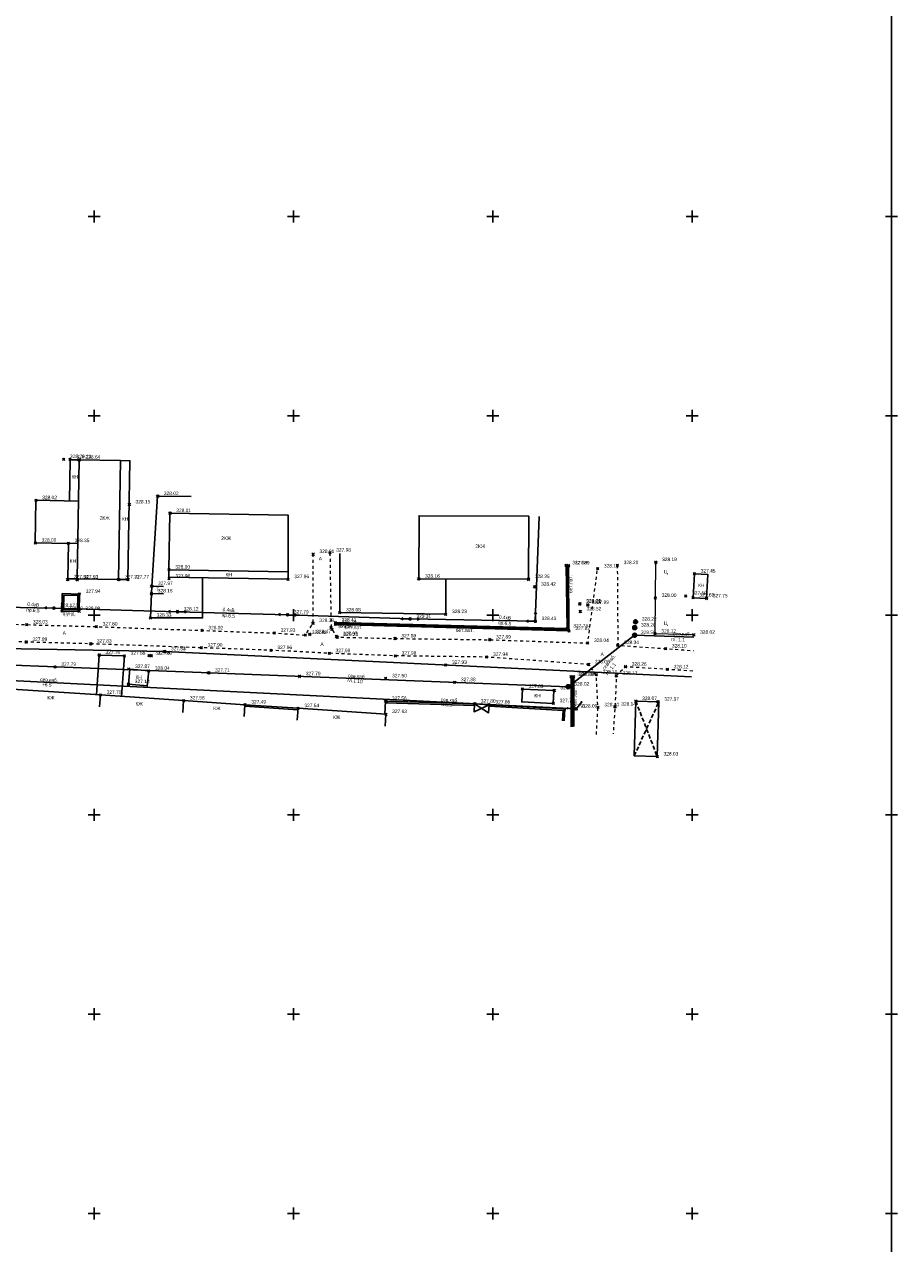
# Model space of a CAD drawing. Header units: metres. Extents: x 705573 to 711566, y 4301675 to 4311183.
# Tile 253 of 256: x 708711 to 708930, y 4310574 to 4310880. Entities that reach past the tile are written whole.
import ezdxf

# ---------------------------------------------------------------- set-up
doc = ezdxf.new("R2010")
doc.units = ezdxf.units.M
doc.header["$LTSCALE"] = 0.5
doc.header["$PDMODE"] = 35
doc.header["$PDSIZE"] = 0.3
for name, pattern in [('Auto_Street_NotBorder_Line_m1', [3, 1.5, -1.5]), ('ДОРОГИ_СТРОЯЩ', [9, 8, -1]), ('НАВЕС_ОПОРЫ', [3, 2, -1])]:
    doc.linetypes.add(name, pattern=pattern)
for name, color, linetype in [('(001) Сетка', 92, 'Continuous'), ('(002) Рамка', 7, 'Continuous'), ('(004) Точки рельефа', 7, 'Continuous'), ('(007) Здания', 7, 'Continuous'), ('(011) Колодцы', 7, 'Continuous'), ('(017) Канализация', 33, 'KANALIS_K_1'), ('(019) Связь', 3, 'ИК_КАБ_СВЯЗИ'), ('(022) Возд. Линии', 7, 'Continuous'), ('(025) Дорога', 7, 'Continuous'), ('(027) Гидрография', 7, 'Continuous'), ('(040) Ограда', 7, 'Continuous')]:
    doc.layers.add(name, color=color, linetype=linetype)
doc.layers.add('AUTO#_ROADS_EXIST_L', color=7, linetype='Continuous', lineweight=15, true_color=0x000000)
doc.styles.add('BM-431', font='txt')
doc.styles.add('D-431', font='txt')
doc.styles.add('P-131', font='txt')
doc.styles.add('S', font='txtwr', dxfattribs={"oblique": 15})
doc.styles.get("Standard").update_dxf_attribs({"font": 'times.ttf'})
doc.linetypes.add('KANALIS_K_1', pattern='A,1,[">",Standard,S=1.8,R=0,X=-0.9,Y=-0.9],3,-1,["К",Standard,S=1.8,R=0,X=-0.9,Y=-0.9],-1,10', length=16)
doc.linetypes.add('ИК_КАБ_СВЯЗИ', pattern='A,4,["o",Standard,S=0.5,R=0,X=0,Y=-0.125],4,-2', length=10)
doc.linetypes.add('ОГРАДА_ГЛИН', pattern='A,4,["|",Standard,S=0.8,R=0,X=0,Y=-0.8],0.5,["|",Standard,S=0.8,R=0,X=0,Y=-0.8],3.5', length=8)
doc.linetypes.add('ОГРАДА_М_1М', pattern='A,2.5,["о",Standard,S=1,R=0,X=0,Y=-0.35],0.5,["0",Standard,S=0.5,R=0,X=-0.3,Y=-0.25],2.5', length=5.5)

# ---------------------------------------------------------------- blocks, each defined once
blk = doc.blocks.new('S1')
at = {"layer": '(022) Возд. Линии'}
for p, q in [((-2, 0), (-1.5, 0.25)), ((-2, 0), (-1.5, -0.25)), ((0, 0), (-2, 0))]:
    blk.add_line(p, q, dxfattribs=at)
blk = doc.blocks.new('S2')
at = {"layer": '(022) Возд. Линии'}
for p, q in [((0, 0), (2, 0)), ((2, 0), (1.5, 0.25)), ((2, 0), (1.5, -0.25))]:
    blk.add_line(p, q, dxfattribs=at)
blk = doc.blocks.new('SS')
at = {"layer": '(022) Возд. Линии'}
blk.add_circle((0, 0), 0.25, dxfattribs=at)
blk = doc.blocks.new('sv')
at = {"layer": '(022) Возд. Линии'}
blk.add_circle((0, 0), 0.25, dxfattribs=at)
blk = doc.blocks.new('s3')
at = {"layer": '(022) Возд. Линии'}
h = blk.add_hatch(dxfattribs=at)
h.set_pattern_fill('ANSI31', color=256, scale=0.01, angle=180, style=0)
h.set_pattern_definition([(225, (0.1, 0), (0.02245064, -0.02245064), [])])
edge = h.paths.add_edge_path()
edge.add_arc((-1.9, 0), 0.1, 0, 360)
blk.add_lwpolyline([(0, 0), (-2, 0)], dxfattribs=at)
blk.add_circle((-1.9, 0), 0.1, dxfattribs=at)
blk = doc.blocks.new('s4')
at = {"layer": '(022) Возд. Линии'}
h = blk.add_hatch(dxfattribs=at)
h.set_pattern_fill('ANSI31', color=256, scale=0.01, style=0)
h.set_pattern_definition([(45, (-0.1, 0), (-0.02245064, 0.02245064), [])])
edge = h.paths.add_edge_path()
edge.add_arc((1.9, 0), 0.1, 0, 360)
blk.add_lwpolyline([(0, 0), (2, 0)], dxfattribs=at)
blk.add_circle((1.9, 0), 0.1, dxfattribs=at)
blk = doc.blocks.new('I01173')
for p, q in [((-1, 0), (1, 0)), ((0, -1), (0, 1))]:
    blk.add_line(p, q)
blk.add_circle((0, 0), 1)
at = {"style": 'S', "oblique": 15}
for tag, p in [('Z', (1.734265, 0.378007)), ('D', (1.722583, -2.369072))]:
    blk.add_attdef(tag, p, '', height=2, dxfattribs=at)
blk = doc.blocks.new('Setka')
at = {"layer": '(001) Сетка'}
for p, q in [((-1.5, 0), (1.5, 0)), ((0, 1.5), (0, -1.5))]:
    blk.add_line(p, q, dxfattribs=at)

msp = doc.modelspace()

# ---------------------------------------------------------------- linework, layer by layer
at = {"layer": '(002) Рамка', "color": 0}
msp.add_lwpolyline([(707528.46, 4311181.4), (708928.46, 4311181.4), (708928.46, 4308281.4), (707528.46, 4308281.4)], close=True, dxfattribs=at)
at = {"layer": '(007) Здания'}
for points, elevation in [([(708724.54, 4310760.05), (708722.26, 4310760.09), (708722.43, 4310770.41), (708724.71, 4310770.37)], 328.64), ([(708734.61, 4310740.38), (708736.94, 4310740.34), (708737.44, 4310770.15), (708735.11, 4310770.19)], 328.64), ([(708724.36, 4310749.41), (708721.99, 4310749.45), (708721.84, 4310740.58), (708724.21, 4310740.54)], 328.64), ([(708747.23, 4310742.83), (708747.2, 4310740.93), (708777.09, 4310740.43), (708777.13, 4310742.33)], 328)]:
    msp.add_lwpolyline(points, dxfattribs=dict(at, elevation=elevation))
for points, elevation in [([(708724.71, 4310770.37), (708724.21, 4310740.54), (708734.61, 4310740.37), (708735.11, 4310770.19)], 328.64), ([(708747.23, 4310742.83), (708747.47, 4310757), (708777.16, 4310756.49), (708777.13, 4310742.33)], 328), ([(708837.4, 4310740.43), (708809.88, 4310740.54), (708809.94, 4310756.34), (708837.46, 4310756.23)], 328.35), ([(708882.03, 4310735.62), (708878.68, 4310735.8), (708879, 4310741.83), (708882.35, 4310741.65)], 327.75), ([(708724.78, 4310736.74), (708724.7, 4310732.38), (708720.37, 4310732.46), (708720.46, 4310736.83)], 327.94), ([(708724.38, 4310736.35), (708724.3, 4310732.78), (708720.78, 4310732.86), (708720.85, 4310736.42)], 327.94), ([(708742.15, 4310717.44), (708737.43, 4310717.88), (708737.08, 4310714.11), (708741.8, 4310713.68)], 328.04), ([(708835.86, 4310712.9), (708843.75, 4310712.56), (708843.61, 4310709.33), (708835.72, 4310709.67)], 327.89), ([(708864.31, 4310709.88), (708870.08, 4310709.71), (708869.68, 4310695.97), (708863.91, 4310696.14)], 328.07)]:
    msp.add_lwpolyline(points, close=True, dxfattribs=dict(at, elevation=elevation))
at = {"layer": '(007) Здания', "flags": 128}
for points, elevation in [([(708745.89, 4310738.65), (708742.89, 4310738.71), (708742.85, 4310736.84), (708745.85, 4310736.78)], 328.16), ([(708705.33, 4310713.09), (708730.02, 4310711.43), (708729.82, 4310708.43)], 327.75), ([(708730.02, 4310711.43), (708750.89, 4310710.02), (708750.69, 4310707.03)], 327.75), ([(708750.89, 4310710.02), (708766.29, 4310708.98), (708766.09, 4310705.99)], 327.75), ([(708801.42, 4310703.61), (708801.63, 4310706.6), (708779.61, 4310708.08), (708779.41, 4310705.09)], 327.49), ([(708823.86, 4310709.21), (708827.52, 4310708.99), (708827.4, 4310706.99), (708823.86, 4310709.21), (708823.74, 4310707.21), (708827.52, 4310708.99)], 327.8)]:
    msp.add_lwpolyline(points, dxfattribs=dict(at, elevation=elevation))
at = {"layer": '(007) Здания', "linetype": 'НАВЕС_ОПОРЫ', "elevation": 328.07}
for points in [[(708863.91, 4310696.14), (708870.08, 4310709.71)], [(708864.31, 4310709.88), (708869.68, 4310695.97)]]:
    msp.add_lwpolyline(points, dxfattribs=at)
at = {"layer": '(011) Колодцы'}
for points, elevation in [([(708864.01, 4310726.41), (708863.58, 4310726.16)], 328.09), ([(708864.01, 4310726.41), (708864.01, 4310726.91)], 328.09), ([(708864.01, 4310726.41), (708864.45, 4310726.16)], 328.09), ([(708847.34, 4310713.49), (708846.9, 4310713.24)], 327.49), ([(708847.34, 4310713.49), (708847.34, 4310713.99)], 327.49), ([(708847.34, 4310713.49), (708847.77, 4310713.24)], 327.49)]:
    msp.add_lwpolyline(points, dxfattribs=dict(at, elevation=elevation))
for centre in [(708864.01, 4310726.41, 328.09), (708847.34, 4310713.49, 327.49)]:
    msp.add_circle(centre, 0.5, dxfattribs=at)
at = {"layer": '(017) Канализация', "linetype": 'KANALIS_K_1', "elevation": 327.94, "flags": 128}
msp.add_lwpolyline([(708378.1, 4310845.98), (708372.87, 4310784.1), (708369.62, 4310743.16), (708644.93, 4310725.57), (708692.08, 4310723.32), (708746.15, 4310722.33), (708878.28, 4310715.98)], dxfattribs=at)
at = {"layer": '(019) Связь', "flags": 128}
for points, elevation in [([(708847.34, 4310713.49), (708654.54, 4310720.95), (708654.54, 4310720.95), (708376.16, 4310738.5), (708358.89, 4310739.3)], 327.49), ([(708847.34, 4310713.49), (708864.01, 4310726.41), (708878.84, 4310725.9)], 328.09)]:
    msp.add_lwpolyline(points, dxfattribs=dict(at, elevation=elevation))
at = {"layer": '(019) Связь', "color": 0, "linetype": 'Continuous', "elevation": 325.73, "flags": 128}
msp.add_lwpolyline([(708653.29, 4310706.68), (708653.96, 4310717.75), (708849.35, 4310707.95)], dxfattribs=at)
at = {"layer": '(022) Возд. Линии', "elevation": 328.34, "flags": 128}
msp.add_lwpolyline([(708636.21, 4311071.69), (708573.83, 4311049.49), (708585.93, 4311014.66), (708595.33, 4310977.45), (708607.07, 4310943.14), (708624.51, 4310888.97), (708633.69, 4310846.91), (708633.11, 4310812.11), (708633.17, 4310755.94), (708632.53, 4310735.31), (708649.22, 4310734.91), (708672.57, 4310734.29), (708697.09, 4310733.57), (708718.38, 4310733.2), (708749.36, 4310732.3), (708776.97, 4310731.53), (708807.7, 4310730.49), (708839.1, 4310729.9), (708840.03, 4310756.15)], dxfattribs=at)
at = {"layer": '(027) Гидрография', "color": 4, "linetype": 'ByBlock', "flags": 128}
msp.add_lwpolyline([(708788.95, 4310729.32), (708847.25, 4310727.82), (708847.1, 4310743.89)], dxfattribs=at)
at = {"layer": '(027) Гидрография', "color": 0, "linetype": 'ByBlock', "flags": 128}
for points, elevation in [([(708847.42, 4310743.87), (708847.53, 4310727.47), (708788.95, 4310729.11)], 327.89), ([(708788.97, 4310729.56), (708847.05, 4310728.08), (708846.82, 4310743.9)], 328.41), ([(708848.07, 4310716.01), (708848.07, 4310703.47)], 328.1), ([(708848.74, 4310716.01), (708848.74, 4310703.52)], 327.98)]:
    msp.add_lwpolyline(points, dxfattribs=dict(at, elevation=elevation))
at = {"layer": '(027) Гидрография', "color": 4, "linetype": 'ByBlock', "elevation": 327.79, "flags": 128}
msp.add_lwpolyline([(708848.49, 4310715.95), (708848.4, 4310703.48)], dxfattribs=at)
at = {"layer": '(040) Ограда', "linetype": 'ОГРАДА_М_1М', "flags": 128}
for points, elevation in [([(708721.99, 4310749.4), (708713.7, 4310749.54), (708713.85, 4310760.23), (708724.54, 4310760.05)], 328.64), ([(708742.89, 4310738.71), (708744.37, 4310761.27), (708752.79, 4310761.18)], 327.97), ([(708816.68, 4310740.52), (708816.64, 4310731.66), (708790.06, 4310732.09), (708790.06, 4310746.93)], 328.68), ([(708742.85, 4310736.84), (708742.58, 4310730.75), (708755.66, 4310730.75), (708755.66, 4310740.8)], 328.16), ([(708729.05, 4310711.49), (708729.72, 4310721.42), (708736.05, 4310721.23), (708735.36, 4310711.07)], 327.88)]:
    msp.add_lwpolyline(points, dxfattribs=dict(at, elevation=elevation))
at = {"layer": '(040) Ограда', "flags": 128}
for points, elevation in [([(708801.55, 4310709.88), (708801.33, 4310706.62)], 327.56), ([(708823.86, 4310709.21), (708801.55, 4310709.88)], 327.8), ([(708766.26, 4310708.58), (708779.58, 4310707.68)], 327.49), ([(708827.5, 4310708.59), (708846.07, 4310707.56), (708845.92, 4310704.96)], 327.86)]:
    msp.add_lwpolyline(points, dxfattribs=dict(at, elevation=elevation))
at = {"layer": '(040) Ограда', "linetype": 'ОГРАДА_ГЛИН', "flags": 128}
for points, elevation in [([(708823.83, 4310708.81), (708801.54, 4310709.48)], 327.8), ([(708766.29, 4310708.98), (708779.61, 4310708.08)], 327.49), ([(708827.52, 4310708.99), (708846.49, 4310707.94), (708846.32, 4310704.94)], 327.86)]:
    msp.add_lwpolyline(points, dxfattribs=dict(at, elevation=elevation))
at = {"color": 0, "linetype": 'ByBlock', "lineweight": -2, "transparency": 16777216}
for p in [(708720.81, 4310770.53, 328.2), (708722.43, 4310770.49, 328.23), (708724.71, 4310770.37, 328.64), (708744.37, 4310761.27, 328.02), (708713.85, 4310760.23, 328.02), (708737.26, 4310759.18, 328.15), (708747.47, 4310757, 328.01), (708713.7, 4310749.54, 328), (708721.99, 4310749.45, 328.35), (708783.39, 4310746.72, 328.01), (708787.59, 4310747.07, 327.99), (708747.23, 4310742.83, 328), (708846.82, 4310743.9, 327.85), (708847.42, 4310743.87, 327.89), (708854.72, 4310743.11, 328.19), (708859.66, 4310743.94, 328.2), (708869.32, 4310744.7, 328.19), (708721.79, 4310740.37, 327.94), (708724.21, 4310740.34, 327.93), (708734.61, 4310740.37, 327.77), (708736.94, 4310740.34, 327.77), (708747.26, 4310740.55, 327.98), (708777.09, 4310740.43, 327.96), (708809.88, 4310740.54, 328.16), (708837.4, 4310740.43, 328.35), (708879, 4310741.83, 327.45), (708724.78, 4310736.74, 327.94), (708742.85, 4310736.84, 328.16), (708742.89, 4310738.71, 327.97), (708838.96, 4310738.54, 328.42), (708850.26, 4310734.23, 328.01), (708850.3, 4310734.3, 328), (708852.28, 4310733.99, 327.99), (708869.22, 4310735.73, 328), (708876.84, 4310736.26, 327.5), (708878.68, 4310735.8, 327.69), (708882.03, 4310735.62, 327.75), (708718.38, 4310733.2, 328.17), (708720.37, 4310732.46, 328.1), (708724.7, 4310732.43, 328.09), (708742.58, 4310730.75, 328.33), (708749.36, 4310732.3, 328.12), (708776.97, 4310731.53, 327.79), (708790.06, 4310732.09, 328.68), (708816.64, 4310731.66, 328.23), (708850.36, 4310732.35, 328.52), (708711.53, 4310729.06, 328.03), (708729.03, 4310728.55, 327.8), (708755.52, 4310727.6, 328.02), (708783.35, 4310729.43, 328.38), (708787.88, 4310728.38, 327.97), (708788.1, 4310727.89, 329.2), (708788.95, 4310729.11, 328.39), (708788.97, 4310729.56, 328.41), (708807.7, 4310730.49, 329.31), (708839.1, 4310729.9, 328.43), (708847.05, 4310728.08, 327.73), (708847.53, 4310727.47, 327.82), (708864.03, 4310728.3, 328.26), (708864.24, 4310729.77, 328.22), (708711.41, 4310724.69, 327.89), (708773.66, 4310726.95, 327.93), (708781.45, 4310726.43, 328.48), (708782.56, 4310726.62, 328.47), (708789.23, 4310726.11, 327.97), (708789.42, 4310725.92, 329.23), (708803.94, 4310725.58, 327.89), (708827.69, 4310725.27, 327.89), (708852.26, 4310724.43, 328.04), (708864.01, 4310726.41, 328.5), (708869.12, 4310726.77, 328.12), (708878.85, 4310726.5, 328.02), (708727.57, 4310724.25, 327.83), (708729.72, 4310721.42, 327.7), (708746.15, 4310722.33, 327.84), (708746.15, 4310722.33, 327.83), (708755.36, 4310723.26, 327.9), (708772.83, 4310722.63, 327.96), (708787.42, 4310721.87, 327.98), (708859.8, 4310723.89, 328.34), (708871.78, 4310723.04, 328.1), (708718.64, 4310718.47, 327.79), (708736.05, 4310721.23, 327.88), (708742.22, 4310721.3, 327.76), (708742.76, 4310721.26, 327.8), (708803.97, 4310721.23, 327.98), (708816.64, 4310718.94, 327.93), (708826.92, 4310720.93, 327.94), (708852.45, 4310719.07, 328.06), (708861.72, 4310718.49, 328.26), (708737.15, 4310717.91, 327.87), (708742.15, 4310717.44, 328.04), (708757.2, 4310716.98, 327.71), (708779.97, 4310716.1, 327.79), (708801.59, 4310715.57, 327.5), (708848.07, 4310716.01, 328.1), (708848.49, 4310715.95, 327.79), (708848.74, 4310716.01, 327.98), (708854.4, 4310716.49, 328.1), (708859.44, 4310716.22, 328.17), (708872.22, 4310717.82, 328.12), (708737.08, 4310714.11, 327.18), (708818.86, 4310714.59, 327.88), (708835.86, 4310712.9, 327.89), (708843.84, 4310712.55, 327.74), (708847.34, 4310713.49, 328.02), (708730.02, 4310711.43, 327.7), (708750.89, 4310710.02, 327.58), (708801.55, 4310709.88, 327.56), (708823.86, 4310709.21, 327.8), (708843.61, 4310709.33, 327.79), (708864.31, 4310709.88, 328.07), (708869.86, 4310709.71, 327.97), (708766.29, 4310708.98, 327.49), (708779.61, 4310708.08, 327.54), (708801.63, 4310706.6, 327.63), (708827.52, 4310708.99, 327.86), (708846.49, 4310707.94, 327.91), (708849.35, 4310707.95, 328.09), (708854.85, 4310708.3, 328.1), (708859.07, 4310708.45, 328.14), (708869.68, 4310695.97, 328.03)]:
    msp.add_point(p, dxfattribs=at)
at = {"layer": 'AUTO#_ROADS_EXIST_L', "color": 0, "linetype": 'Auto_Street_NotBorder_Line_m1', "lineweight": 15, "elevation": 328.19, "flags": 128}
msp.add_lwpolyline([(708638.47, 4310756.76), (708638.45, 4310733.15), (708642.51, 4310731), (708644.72, 4310731.43), (708665.7, 4310730.2), (708691.64, 4310729.64), (708729.03, 4310728.55), (708773.66, 4310726.95), (708781.45, 4310726.43), (708783.35, 4310729.43), (708783.39, 4310746.72)], dxfattribs=at)
at = {"layer": 'AUTO#_ROADS_EXIST_L', "linetype": 'Auto_Street_NotBorder_Line_m1', "lineweight": 15, "flags": 128}
for points, elevation in [([(708787.59, 4310747.07), (708787.88, 4310728.38), (708788.1, 4310727.89), (708789.42, 4310725.92), (708803.94, 4310725.58), (708827.69, 4310725.27), (708852.26, 4310724.43), (708854.72, 4310743.11)], 327.99), ([(708859.66, 4310743.94), (708859.8, 4310723.89), (708871.78, 4310723.04), (708878.74, 4310722.55)], 327.99), ([(708854.41, 4310701.49), (708854.81, 4310708.3), (708854.4, 4310716.49), (708852.45, 4310719.07), (708826.92, 4310720.93), (708803.97, 4310721.23), (708787.42, 4310721.87), (708772.83, 4310722.63), (708727.57, 4310724.25), (708691.63, 4310725.22), (708665.85, 4310726.25), (708664.14, 4310724.49), (708663.21, 4310722), (708663.02, 4310706.7)], 328.12), ([(708878.6, 4310717.42), (708872.22, 4310717.82), (708861.72, 4310718.49), (708859.44, 4310716.22), (708859.07, 4310708.45), (708858.61, 4310701.72)], 328.12)]:
    msp.add_lwpolyline(points, dxfattribs=dict(at, elevation=elevation))
at = {"layer": 'AUTO#_ROADS_EXIST_L', "lineweight": 15, "elevation": 328.02, "flags": 128}
msp.add_lwpolyline([(708878.85, 4310726.5), (708869.12, 4310726.77), (708869.32, 4310744.7)], dxfattribs=at)

# ---------------------------------------------------------------- block references
at = {"layer": '(001) Сетка'}
for p in [(708728.46, 4310831.4), (708778.46, 4310831.4), (708828.46, 4310831.4), (708878.46, 4310831.4), (708928.46, 4310831.4), (708728.46, 4310781.4), (708778.46, 4310781.4), (708828.46, 4310781.4), (708878.46, 4310781.4), (708928.46, 4310781.4), (708728.46, 4310731.4), (708778.46, 4310731.4), (708828.46, 4310731.4), (708878.46, 4310731.4), (708928.46, 4310731.4), (708728.46, 4310681.4), (708778.46, 4310681.4), (708828.46, 4310681.4), (708878.46, 4310681.4), (708928.46, 4310681.4), (708728.46, 4310631.4), (708778.46, 4310631.4), (708828.46, 4310631.4), (708878.46, 4310631.4), (708928.46, 4310631.4), (708728.46, 4310581.4), (708778.46, 4310581.4), (708828.46, 4310581.4), (708878.46, 4310581.4), (708928.46, 4310581.4)]:
    msp.add_blockref('Setka', p, dxfattribs=at)
at = {"layer": '(011) Колодцы', "xscale": 0.5, "yscale": 0.5, "zscale": 0.5}
for p in [(708864.03, 4310728.3, 328.26), (708864.24, 4310729.77, 328.22)]:
    msp.add_blockref('I01173', p, dxfattribs=at)
at = {"layer": '(022) Возд. Линии'}
for name, p, rotation in [('S1', (708718.12, 4310733.2, 328.17), 358.3471623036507), ('S2', (708718.62, 4310733.19, 328.17), 358.3471623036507), ('S1', (708749.11, 4310732.31, 328.12), 358.398608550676), ('S2', (708749.6, 4310732.29, 328.12), 358.398608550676), ('S1', (708776.72, 4310731.54, 327.79), 358.0581348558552), ('S2', (708777.22, 4310731.52, 327.79), 358.0581348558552), ('S1', (708839.11, 4310730.16, 328.34), 267.906716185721), ('S1', (708807.45, 4310730.49, 328.34), 358.9363184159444), ('S2', (708807.95, 4310730.48, 328.34), 358.9363184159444), ('S2', (708838.86, 4310729.91, 328.34), 178.9363184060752), ('s3', (708849.51, 4310708.15, 328.09), 231.4258778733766), ('s4', (708849.1, 4310707.97, 328.09), 176.1839535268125)]:
    msp.add_blockref(name, p, dxfattribs=dict(at, rotation=rotation))
for name, p in [('SS', (708718.38, 4310733.2, 328.17)), ('SS', (708749.36, 4310732.3, 328.12)), ('SS', (708776.97, 4310731.53, 327.79)), ('SS', (708807.7, 4310730.49, 328.34)), ('SS', (708839.1, 4310729.9, 328.34)), ('sv', (708849.35, 4310707.95, 328.09))]:
    msp.add_blockref(name, p, dxfattribs=at)

# ---------------------------------------------------------------- texts
at = {"layer": '(004) Точки рельефа', "style": 'D-431'}
for s, p in [('328.20', (708722.4, 4310770.82, 328.2)), ('328.23', (708724.02, 4310770.78, 328.23)), ('328.64', (708726.3, 4310770.66, 328.64)), ('328.02', (708715.43, 4310760.51, 328.02)), ('328.02', (708745.95, 4310761.55, 328.02)), ('328.15', (708738.84, 4310759.46, 328.15)), ('328.01', (708749.06, 4310757.28, 328.01)), ('328.00', (708715.29, 4310749.83, 328)), ('328.35', (708723.58, 4310749.74, 328.35)), ('328.01', (708784.98, 4310747.01, 328.01)), ('327.98', (708789.17, 4310747.35, 327.99)), ('328.00', (708748.82, 4310743.11, 328)), ('327.85', (708848.4, 4310744.18, 327.85)), ('327.89', (708849.01, 4310744.15, 327.89)), ('328.18', (708856.31, 4310743.39, 328.19)), ('328.20', (708861.24, 4310744.22, 328.2)), ('328.19', (708870.9, 4310744.98, 328.19)), ('327.94', (708723.38, 4310740.66, 327.94)), ('327.93', (708725.79, 4310740.63, 327.93)), ('327.77', (708736.2, 4310740.65, 327.77)), ('327.77', (708738.53, 4310740.62, 327.77)), ('327.98', (708748.85, 4310740.83, 327.98)), ('327.96', (708778.68, 4310740.71, 327.96)), ('328.16', (708811.46, 4310740.83, 328.16)), ('328.35', (708838.99, 4310740.72, 328.35)), ('327.45', (708880.59, 4310742.12, 327.45)), ('327.94', (708726.37, 4310737.02, 327.94)), ('328.16', (708744.44, 4310737.13, 328.16)), ('327.97', (708744.48, 4310738.99, 327.97)), ('328.42', (708840.55, 4310738.82, 328.42)), ('327.50', (708878.43, 4310736.55, 327.5)), ('327.69', (708880.27, 4310736.08, 327.69)), ('328.17', (708719.96, 4310733.48, 328.17)), ('328.01', (708851.85, 4310734.52, 328.01)), ('328.00', (708851.89, 4310734.59, 328)), ('327.99', (708853.87, 4310734.27, 327.99)), ('328.00', (708870.81, 4310736.02, 328)), ('327.75', (708883.62, 4310735.9, 327.75)), ('328.10', (708721.96, 4310732.75, 328.1)), ('328.09', (708726.28, 4310732.71, 328.09)), ('328.33', (708744.16, 4310731.04, 328.33)), ('328.12', (708750.94, 4310732.58, 328.12)), ('327.79', (708778.56, 4310731.81, 327.79)), ('328.68', (708791.64, 4310732.38, 328.68)), ('329.31', (708809.29, 4310730.77, 329.31)), ('328.23', (708818.23, 4310731.94, 328.23)), ('328.43', (708840.69, 4310730.19, 328.43)), ('328.52', (708851.95, 4310732.64, 328.52)), ('328.22', (708865.83, 4310730.05, 328.22)), ('328.03', (708713.11, 4310729.34, 328.03)), ('327.80', (708730.62, 4310728.83, 327.8)), ('328.02', (708757.11, 4310727.88, 328.02)), ('327.93', (708775.24, 4310727.24, 327.93)), ('328.47', (708784.15, 4310726.9, 328.47)), ('328.38', (708784.93, 4310729.71, 328.38)), ('327.97', (708789.47, 4310728.67, 327.97)), ('329.20', (708789.69, 4310728.18, 329.2)), ('328.39', (708790.54, 4310729.39, 328.39)), ('328.41', (708790.55, 4310729.85, 328.41)), ('327.73', (708848.63, 4310728.36, 327.73)), ('327.82', (708849.12, 4310727.76, 327.82)), ('328.26', (708865.62, 4310728.58, 328.26)), ('328.12', (708870.71, 4310727.05, 328.12)), ('327.89', (708712.99, 4310724.97, 327.89)), ('327.83', (708729.15, 4310724.53, 327.83)), ('328.48', (708783.04, 4310726.71, 328.48)), ('327.97', (708790.81, 4310726.39, 327.97)), ('329.23', (708791, 4310726.2, 329.23)), ('327.89', (708805.52, 4310725.86, 327.89)), ('327.89', (708829.27, 4310725.56, 327.89)), ('328.04', (708853.84, 4310724.71, 328.04)), ('328.34', (708861.39, 4310724.17, 328.34)), ('328.50', (708865.6, 4310726.7, 328.5)), ('328.02', (708880.44, 4310726.78, 328.02)), ('327.70', (708731.31, 4310721.7, 327.7)), ('327.88', (708737.63, 4310721.51, 327.88)), ('327.76', (708743.81, 4310721.59, 327.76)), ('327.80', (708744.34, 4310721.55, 327.8)), ('327.84', (708747.74, 4310722.62, 327.84)), ('327.83', (708747.74, 4310722.62, 327.83)), ('327.90', (708756.95, 4310723.54, 327.9)), ('327.96', (708774.42, 4310722.92, 327.96)), ('327.98', (708789.01, 4310722.15, 327.98)), ('327.98', (708805.56, 4310721.51, 327.98)), ('327.94', (708828.51, 4310721.22, 327.94)), ('328.10', (708873.36, 4310723.32, 328.1)), ('327.79', (708720.23, 4310718.75, 327.79)), ('327.87', (708738.74, 4310718.19, 327.87)), ('328.04', (708743.73, 4310717.73, 328.04)), ('327.93', (708818.23, 4310719.23, 327.93)), ('328.06', (708854.04, 4310719.36, 328.06)), ('328.26', (708863.31, 4310718.77, 328.26)), ('328.12', (708873.81, 4310718.1, 328.12)), ('327.71', (708758.78, 4310717.26, 327.71)), ('327.79', (708781.55, 4310716.38, 327.79)), ('327.50', (708803.18, 4310715.85, 327.5)), ('327.88', (708820.45, 4310714.88, 327.88)), ('328.10', (708849.66, 4310716.29, 328.1)), ('327.79', (708850.07, 4310716.23, 327.79)), ('327.98', (708850.33, 4310716.3, 327.98)), ('328.10', (708855.98, 4310716.77, 328.1)), ('328.17', (708861.02, 4310716.5, 328.17)), ('327.70', (708731.61, 4310711.71, 327.7)), ('327.18', (708738.67, 4310714.4, 327.18)), ('327.89', (708837.45, 4310713.18, 327.89)), ('327.74', (708845.43, 4310712.83, 327.74)), ('328.02', (708848.92, 4310713.77, 328.02)), ('327.58', (708752.48, 4310710.3, 327.58)), ('327.49', (708767.88, 4310709.27, 327.49)), ('327.56', (708803.14, 4310710.17, 327.56)), ('327.80', (708825.44, 4310709.49, 327.8)), ('327.86', (708829.11, 4310709.27, 327.86)), ('327.79', (708845.2, 4310709.61, 327.79)), ('328.10', (708856.44, 4310708.59, 328.1)), ('328.14', (708860.65, 4310708.73, 328.14)), ('328.07', (708865.9, 4310710.16, 328.07)), ('327.97', (708871.45, 4310710, 327.97)), ('327.54', (708781.2, 4310708.37, 327.54)), ('327.63', (708803.21, 4310706.89, 327.63)), ('327.91', (708848.07, 4310708.22, 327.91)), ('328.09', (708850.94, 4310708.24, 328.09)), ('328.03', (708871.26, 4310696.25, 328.03))]:
    msp.add_text(s, height=0.875, dxfattribs=at).set_placement(p)
at = {"layer": '(007) Здания'}
for s, style, p in [('КН', 'P-131', (708722.81, 4310765.66)), ('2КЖ', 'P-131', (708729.86, 4310755.37)), ('КН', 'P-131', (708735.43, 4310755.1, 328.64)), ('2КЖ', 'P-131', (708760.33, 4310750.28)), ('2КЖ', 'P-131', (708824.06, 4310748.27)), ('КН', 'P-131', (708722.33, 4310744.56)), ('КН', 'P-131', (708761.43, 4310741.14)), ('Т', 'P-131', (708744.04, 4310737.44)), ('КН', 'P-131', (708879.93, 4310738.48)), ('фунд.', 'BM-431', (708720.55, 4310731.43)), ('КН', 'P-131', (708738.82, 4310715.44)), ('КЖ', 'P-131', (708716.72, 4310710.3)), ('КЖ', 'P-131', (708738.82, 4310708.76)), ('КН', 'P-131', (708838.86, 4310710.82)), ('КЖ', 'P-131', (708758.32, 4310707.63)), ('КЖ', 'P-131', (708788.36, 4310705.43))]:
    msp.add_text(s, height=0.88, dxfattribs=dict(at, style=style)).set_placement(p)
at = {"layer": '(019) Связь', "color": 0, "linetype": 'Continuous', "style": 'D-431'}
for s, rotation, p in [('гл. 1.1', 358.8358, (708873.1, 4310724.93)), ('сев.каб.', 358.8358, (708873.66, 4310726.35)), ('сев.каб.', 51.5452, (708856.47, 4310717.62)), ('гл. 1.1', 51.5452, (708857.25, 4310716.31)), ('сев.каб.', 356.6696, (708714.91, 4310714.92)), ('сев.каб.', 355.462, (708792.12, 4310715.88)), ('+6.5', 356.6696, (708715.37, 4310713.65)), ('гл.1.10', 353.7495, (708791.95, 4310714.75)), ('сев.каб.', 356.6696, (708815.34, 4310709.86)), ('+6.5', 356.6696, (708815.8, 4310708.59))]:
    msp.add_text(s, height=0.875, rotation=rotation, dxfattribs=at).set_placement(p)
at = {"layer": '(022) Возд. Линии', "style": 'BM-431'}
for s, p in [('0.4кВ', (708711.66, 4310733.8, 328.34)), ('пр.6.5', (708711.4, 4310732.38, 328.34)), ('пр.6.5', (708760.4, 4310731.03, 328.34)), ('0.4кВ', (708760.65, 4310732.45, 328.34)), ('0.4кВ', (708829.95, 4310730.56, 328.34)), ('пр.6.5', (708829.7, 4310729.13, 328.34))]:
    msp.add_text(s, height=0.875, rotation=355.1132, dxfattribs=at).set_placement(p)
at = {"layer": '(025) Дорога', "linetype": 'ДОРОГИ_СТРОЯЩ', "style": 'BM-431'}
for s, p in [('A', (708784.79, 4310745.14)), ('Ц', (708871.4, 4310741.88)), ('Ц', (708871.4, 4310728.99)), ('A', (708720.56, 4310726.51)), ('A', (708785.21, 4310723.71)), ('A', (708855.48, 4310721.2))]:
    msp.add_text(s, height=0.875, dxfattribs=at).set_placement(p)
at = {"layer": '(027) Гидрография', "color": 0, "linetype": 'ByBlock', "style": 'BM-431'}
for p in [(708848.39, 4310736.95), (708849.58, 4310708.71)]:
    msp.add_text('бет.лат.', height=0.875, rotation=90, dxfattribs=at).set_placement(p)
for p in [(708791.26, 4310727.93), (708819.14, 4310727.21)]:
    msp.add_text('бет.лат.', height=0.875, dxfattribs=at).set_placement(p)

doc.saveas('drawing.dxf')
